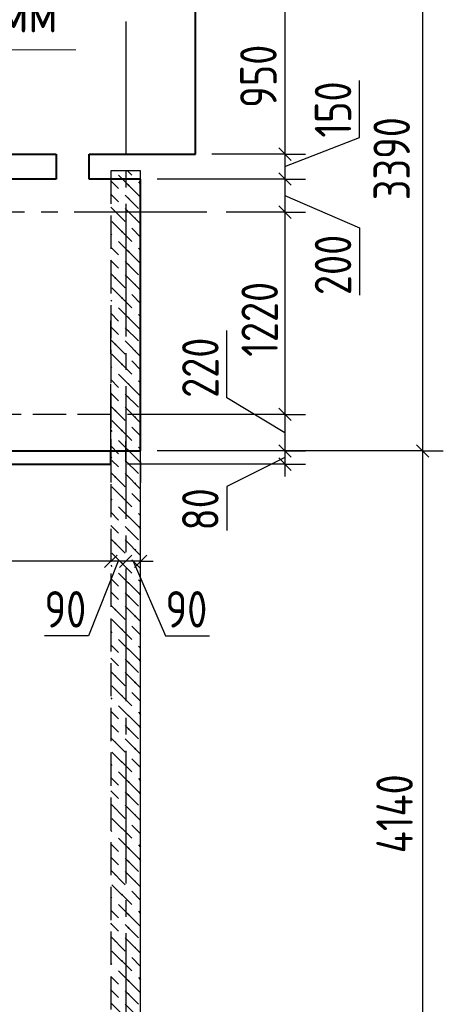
# Model space of a CAD drawing. Header units: millimetres. Extents: x 40580 to 1168286, y -220995 to 81020.
# Tile 21 of 194: x 249499 to 252053, y -109697 to -103757. Entities that reach past the tile are written whole.
import ezdxf

# ---------------------------------------------------------------- set-up
doc = ezdxf.new("R2010")
doc.units = ezdxf.units.MM
for name, pattern in [('______2', [270, 200, -70]), ('______5', [1100, 800, -100, 100, -100]), ('CENTER', [2, 1.25, -0.25, 0.25, -0.25])]:
    doc.linetypes.add(name, pattern=pattern)
for name, color, linetype, lineweight in [('Standard', 7, 'Continuous', 25), ('ОСИ', 7, 'CENTER', 15), ('Основная', 7, 'Continuous', 40), ('Примечания', 7, 'Continuous', 13)]:
    doc.layers.add(name, color=color, linetype=linetype, lineweight=lineweight)
doc.layers.add('ЖБ Балка Нижележащая', color=7, linetype='______2', true_color=0x656565)
doc.layers.add('ЖБ Стена верхний уровень', color=7, linetype='______2', true_color=0x656565)
doc.styles.add('GOST 2.304', font='isocpeur.ttf', dxfattribs={"width": 0.8})
doc.styles.add('GOST 2.304-81', font='txt')

msp = doc.modelspace()

# ---------------------------------------------------------------- hatches: boundary and pattern name
at = {"layer": 'ЖБ Стена верхний уровень', "linetype": 'Continuous', "lineweight": -3, "transparency": 33554687}
for points in [[(250148.7, -104755.3), (250155.2, -104748.8), (250161.7, -104755.3), (250155.2, -104761.8)], [(250148.7, -104835.3), (250155.2, -104828.8), (250161.7, -104835.3), (250155.2, -104841.8)], [(250068.7, -104915.3), (250075.2, -104908.8), (250081.7, -104915.3), (250075.2, -104921.8)], [(250188.7, -104955.3), (250195.2, -104948.8), (250201.7, -104955.3), (250195.2, -104961.8)], [(250108.7, -105035.3), (250115.2, -105028.8), (250121.7, -105035.3), (250115.2, -105041.8)], [(250148.7, -105155.3), (250155.2, -105148.8), (250161.7, -105155.3), (250155.2, -105161.8)], [(250148.7, -105235.3), (250155.2, -105228.8), (250161.7, -105235.3), (250155.2, -105241.8)], [(250068.7, -105315.3), (250075.2, -105308.8), (250081.7, -105315.3), (250075.2, -105321.8)], [(250188.7, -105355.3), (250195.2, -105348.8), (250201.7, -105355.3), (250195.2, -105361.8)], [(250108.7, -105435.3), (250115.2, -105428.8), (250121.7, -105435.3), (250115.2, -105441.8)], [(250148.7, -105555.3), (250155.2, -105548.8), (250161.7, -105555.3), (250155.2, -105561.8)], [(250148.7, -105635.3), (250155.2, -105628.8), (250161.7, -105635.3), (250155.2, -105641.8)], [(250068.7, -105715.3), (250075.2, -105708.8), (250081.7, -105715.3), (250075.2, -105721.8)], [(250188.7, -105755.3), (250195.2, -105748.8), (250201.7, -105755.3), (250195.2, -105761.8)], [(250108.7, -105835.3), (250115.2, -105828.8), (250121.7, -105835.3), (250115.2, -105841.8)], [(250148.7, -105955.3), (250155.2, -105948.8), (250161.7, -105955.3), (250155.2, -105961.8)], [(250148.7, -106035.3), (250155.2, -106028.8), (250161.7, -106035.3), (250155.2, -106041.8)], [(250068.7, -106115.3), (250075.2, -106108.8), (250081.7, -106115.3), (250075.2, -106121.8)], [(250188.7, -106155.3), (250195.2, -106148.8), (250201.7, -106155.3), (250195.2, -106161.8)], [(250108.7, -106235.3), (250115.2, -106228.8), (250121.7, -106235.3), (250115.2, -106241.8)], [(250148.7, -106355.3), (250155.2, -106348.8), (250161.7, -106355.3), (250155.2, -106361.8)], [(250148.7, -106435.3), (250155.2, -106428.8), (250161.7, -106435.3), (250155.2, -106441.8)], [(250068.7, -106515.3), (250075.2, -106508.8), (250081.7, -106515.3), (250075.2, -106521.8)], [(250188.7, -106555.3), (250195.2, -106548.8), (250201.7, -106555.3), (250195.2, -106561.8)], [(250108.7, -106635.3), (250115.2, -106628.8), (250121.7, -106635.3), (250115.2, -106641.8)], [(250148.7, -106755.3), (250155.2, -106748.8), (250161.7, -106755.3), (250155.2, -106761.8)], [(250148.7, -106835.3), (250155.2, -106828.8), (250161.7, -106835.3), (250155.2, -106841.8)], [(250068.7, -106915.3), (250075.2, -106908.8), (250081.7, -106915.3), (250075.2, -106921.8)], [(250188.7, -106955.3), (250195.2, -106948.8), (250201.7, -106955.3), (250195.2, -106961.8)], [(250108.7, -107035.3), (250115.2, -107028.8), (250121.7, -107035.3), (250115.2, -107041.8)], [(250148.7, -107155.3), (250155.2, -107148.8), (250161.7, -107155.3), (250155.2, -107161.8)], [(250148.7, -107235.3), (250155.2, -107228.8), (250161.7, -107235.3), (250155.2, -107241.8)], [(250068.7, -107315.3), (250075.2, -107308.8), (250081.7, -107315.3), (250075.2, -107321.8)], [(250188.7, -107355.3), (250195.2, -107348.8), (250201.7, -107355.3), (250195.2, -107361.8)], [(250108.7, -107435.3), (250115.2, -107428.8), (250121.7, -107435.3), (250115.2, -107441.8)], [(250148.7, -107555.3), (250155.2, -107548.8), (250161.7, -107555.3), (250155.2, -107561.8)], [(250148.7, -107635.3), (250155.2, -107628.8), (250161.7, -107635.3), (250155.2, -107641.8)], [(250068.7, -107715.3), (250075.2, -107708.8), (250081.7, -107715.3), (250075.2, -107721.8)], [(250188.7, -107755.3), (250195.2, -107748.8), (250201.7, -107755.3), (250195.2, -107761.8)], [(250108.7, -107835.3), (250115.2, -107828.8), (250121.7, -107835.3), (250115.2, -107841.8)], [(250148.7, -107955.3), (250155.2, -107948.8), (250161.7, -107955.3), (250155.2, -107961.8)], [(250148.7, -108035.3), (250155.2, -108028.8), (250161.7, -108035.3), (250155.2, -108041.8)], [(250068.7, -108115.3), (250075.2, -108108.8), (250081.7, -108115.3), (250075.2, -108121.8)], [(250188.7, -108155.3), (250195.2, -108148.8), (250201.7, -108155.3), (250195.2, -108161.8)], [(250108.7, -108235.3), (250115.2, -108228.8), (250121.7, -108235.3), (250115.2, -108241.8)], [(250148.7, -108355.3), (250155.2, -108348.8), (250161.7, -108355.3), (250155.2, -108361.8)], [(250148.7, -108435.3), (250155.2, -108428.8), (250161.7, -108435.3), (250155.2, -108441.8)], [(250068.7, -108515.3), (250075.2, -108508.8), (250081.7, -108515.3), (250075.2, -108521.8)], [(250188.7, -108555.3), (250195.2, -108548.8), (250201.7, -108555.3), (250195.2, -108561.8)], [(250108.7, -108635.3), (250115.2, -108628.8), (250121.7, -108635.3), (250115.2, -108641.8)], [(250148.7, -108755.3), (250155.2, -108748.8), (250161.7, -108755.3), (250155.2, -108761.8)], [(250148.7, -108835.3), (250155.2, -108828.8), (250161.7, -108835.3), (250155.2, -108841.8)], [(250068.7, -108915.3), (250075.2, -108908.8), (250081.7, -108915.3), (250075.2, -108921.8)], [(250188.7, -108955.3), (250195.2, -108948.8), (250201.7, -108955.3), (250195.2, -108961.8)], [(250108.7, -109035.3), (250115.2, -109028.8), (250121.7, -109035.3), (250115.2, -109041.8)], [(250148.7, -109155.3), (250155.2, -109148.8), (250161.7, -109155.3), (250155.2, -109161.8)], [(250148.7, -109235.3), (250155.2, -109228.8), (250161.7, -109235.3), (250155.2, -109241.8)], [(250068.7, -109315.3), (250075.2, -109308.8), (250081.7, -109315.3), (250075.2, -109321.8)], [(250188.7, -109355.3), (250195.2, -109348.8), (250201.7, -109355.3), (250195.2, -109361.8)], [(250108.7, -109435.3), (250115.2, -109428.8), (250121.7, -109435.3), (250115.2, -109441.8)], [(250148.7, -109555.3), (250155.2, -109548.8), (250161.7, -109555.3), (250155.2, -109561.8)], [(250148.7, -109635.3), (250155.2, -109628.8), (250161.7, -109635.3), (250155.2, -109641.8)]]:
    msp.add_hatch(color=7, dxfattribs=at).paths.add_polyline_path(points, flags=16)

# ---------------------------------------------------------------- linework, layer by layer
at = {"layer": 'Standard', "color": 7, "linetype": 'Continuous', "lineweight": -3, "transparency": 33554687}
for p, q in [((251548.3, -104468.4), (251548.3, -104124.4)), ((251098.3, -104643.4), (251548.3, -104468.4)), ((251098.3, -104568.4), (251098.3, -104718.4)), ((251098.3, -104718.4), (251098.3, -104918.4)), ((251098.3, -104818.4), (251548.3, -105011.8)), ((251098.3, -104918.4), (251098.3, -106153.4)), ((251548.3, -105011.8), (251548.3, -105418.4)), ((250748.3, -106038.4), (250748.3, -105631.8)), ((251928.3, -105773.4), (251928.3, -110498.4)), ((251098.3, -106248.4), (250748.3, -106038.4)), ((251098.3, -106138.4), (251098.3, -106358.4)), ((251098.3, -106358.4), (251098.3, -106438.4)), ((251098.3, -106398.4), (250748.3, -106572.5)), ((251098.3, -106438.4), (251098.3, -106513.4)), ((250748.3, -106572.5), (250748.3, -106838.4)), ((250093.3, -107024.1), (249914.2, -107474.1)), ((250138.3, -107024.1), (250048.3, -107024.1)), ((250228.3, -107024.1), (250138.3, -107024.1)), ((250183.3, -107024.1), (250378.3, -107474.1)), ((250228.3, -107024.1), (250303.3, -107024.1)), ((249914.2, -107474.1), (249648.3, -107474.1)), ((250378.3, -107474.1), (250644.2, -107474.1))]:
    msp.add_line(p, q, dxfattribs=at)
at = {"layer": 'Standard', "color": 7, "linetype": 'Continuous', "lineweight": 25, "transparency": 33554687}
for p, q in [((251060.8, -104530.9), (251135.8, -104605.9)), ((251060.8, -104680.9), (251135.8, -104755.9)), ((251060.8, -104880.9), (251135.8, -104955.9)), ((251060.8, -106100.9), (251135.8, -106175.9)), ((251060.8, -106320.9), (251135.8, -106395.9)), ((251890.8, -106320.9), (251965.8, -106395.9)), ((251060.8, -106400.9), (251135.8, -106475.9)), ((250085.8, -106986.6), (250010.8, -107061.6)), ((250175.8, -106986.6), (250100.8, -107061.6)), ((250265.8, -106986.6), (250190.8, -107061.6))]:
    msp.add_line(p, q, dxfattribs=at)
at = {"layer": 'Standard', "color": 251, "linetype": 'Continuous', "lineweight": -3, "true_color": 0x656565, "transparency": 33554687}
for p, q in [((251098.3, -104568.4), (250973.3, -104568.4)), ((251098.3, -104568.4), (251223.3, -104568.4)), ((251098.3, -104718.4), (250973.3, -104718.4)), ((251098.3, -104718.4), (251223.3, -104718.4)), ((251098.3, -104918.4), (250973.3, -104918.4)), ((251098.3, -104918.4), (251223.3, -104918.4)), ((250228.3, -106358.4), (250228.3, -105873.4)), ((250048.3, -106424.1), (250048.3, -105953.4)), ((251098.3, -106138.4), (251223.3, -106138.4)), ((250048.3, -106409.1), (250048.3, -106284.1)), ((250138.3, -106424.1), (250138.3, -106299.1)), ((250138.3, -106424.1), (250138.3, -106309.1)), ((250228.3, -106424.1), (250228.3, -106299.1)), ((251098.3, -106358.4), (250973.3, -106358.4)), ((251098.3, -106358.4), (251223.3, -106358.4)), ((251928.3, -106358.4), (251803.3, -106358.4)), ((251928.3, -106358.4), (252053.3, -106358.4)), ((250048.3, -106424.1), (250048.3, -106549.1)), ((250138.3, -106424.1), (250138.3, -106549.1)), ((250228.3, -106424.1), (250228.3, -106549.1)), ((251098.3, -106438.4), (250973.3, -106438.4)), ((251098.3, -106438.4), (251223.3, -106438.4))]:
    msp.add_line(p, q, dxfattribs=at)
at = {"layer": 'Standard', "color": 7, "linetype": 'Continuous', "lineweight": -3, "transparency": 33554687}
for points in [[(251928.3, -102968.4), (251928.3, -104737.7), (251928.3, -104737.7), (251928.3, -105773.4)], [(251098.3, -103618.4), (251098.3, -103683.8), (251098.3, -103683.8), (251098.3, -103766.2), (251098.3, -103766.2), (251098.3, -104568.4)], [(250048.3, -107024.1), (248575.8, -107024.1), (248575.8, -107024.1), (247518.3, -107024.1)]]:
    msp.add_lwpolyline(points, dxfattribs=at)
at = {"layer": 'Standard', "color": 251, "linetype": 'Continuous', "lineweight": -3, "true_color": 0x656565, "transparency": 33554687}
for points in [[(251098.3, -104568.4), (251081.3, -104568.4), (251081.3, -104568.4), (250948.8, -104568.4), (250948.8, -104568.4), (250894.8, -104568.4), (250894.8, -104568.4), (250658.3, -104568.4)], [(251098.3, -104718.4), (251081.3, -104718.4), (251081.3, -104718.4), (250929.8, -104718.4), (250929.8, -104718.4), (250868.1, -104718.4), (250868.1, -104718.4), (250328.3, -104718.4)], [(251098.3, -104918.4), (251081.3, -104918.4), (251081.3, -104918.4), (250904.5, -104918.4), (250904.5, -104918.4), (250832.5, -104918.4), (250832.5, -104918.4), (250743.5, -104918.4)], [(251098.3, -106138.4), (250824.1, -106138.4), (250824.1, -106138.4), (250148.3, -106138.4)], [(251928.3, -106358.4), (251911.3, -106358.4), (251911.3, -106358.4), (250328.3, -106358.4)], [(251098.3, -106358.4), (250796.2, -106358.4), (250796.2, -106358.4), (250328.3, -106358.4)], [(251098.3, -106438.4), (250786.1, -106438.4), (250786.1, -106438.4), (250148.3, -106438.4)], [(250228.3, -112051.8), (250228.3, -109244.1), (250228.3, -109244.1), (250228.3, -106426.8)]]:
    msp.add_lwpolyline(points, dxfattribs=at)
at = {"layer": 'ЖБ Балка Нижележащая', "color": 251, "linetype": '______2', "lineweight": -3, "true_color": 0x656565, "transparency": 33554687}
for p, q in [((250048.3, -105773.4), (250048.3, -105553.4)), ((250048.3, -106138.4), (247518.3, -106138.4))]:
    msp.add_line(p, q, dxfattribs=at)
at = {"layer": 'ЖБ Стена верхний уровень', "color": 251, "linetype": '______2', "lineweight": -3, "true_color": 0x656565, "transparency": 33554687}
for p, q in [((250048.3, -104668.4), (250048.3, -109818.4)), ((250228.3, -104668.4), (250048.3, -104668.4)), ((250228.3, -110498.4), (250228.3, -104668.4))]:
    msp.add_line(p, q, dxfattribs=at)
at = {"layer": 'ЖБ Стена верхний уровень', "color": 9, "linetype": 'Continuous', "lineweight": -3, "true_color": 0xc7c7c7, "transparency": 33554687}
for p, q in [((250215.2, -104815.3), (250095.2, -104695.3)), ((250148.4, -104668.4), (250175.2, -104695.3)), ((250048.3, -104728.3), (250095.2, -104775.3)), ((250215.2, -104735.3), (250228.3, -104748.3)), ((250055.2, -104815.3), (250048.3, -104808.3)), ((250095.2, -104855.3), (250055.2, -104815.3)), ((250135.2, -104815.3), (250215.2, -104895.3)), ((250215.2, -104815.3), (250228.3, -104828.3)), ((250048.3, -104888.3), (250135.2, -104975.3)), ((250135.2, -104895.3), (250228.3, -104988.4)), ((250055.2, -104975.3), (250175.2, -105095.3)), ((250228.3, -105068.3), (250175.2, -105015.3)), ((250048.3, -105048.3), (250055.2, -105055.3)), ((250048.3, -105128.3), (250095.2, -105175.3)), ((250215.2, -105215.3), (250095.2, -105095.3)), ((250215.2, -105135.3), (250228.3, -105148.3)), ((250055.2, -105215.3), (250048.3, -105208.3)), ((250095.2, -105255.3), (250055.2, -105215.3)), ((250135.2, -105215.3), (250215.2, -105295.3)), ((250215.2, -105215.3), (250228.3, -105228.3)), ((250048.3, -105288.3), (250135.2, -105375.3)), ((250135.2, -105295.3), (250228.3, -105388.4)), ((250055.2, -105375.3), (250175.2, -105495.3)), ((250228.3, -105468.3), (250175.2, -105415.3)), ((250048.3, -105448.3), (250055.2, -105455.3)), ((250048.3, -105528.3), (250095.2, -105575.3)), ((250215.2, -105615.3), (250095.2, -105495.3)), ((250215.2, -105535.3), (250228.3, -105548.3)), ((250055.2, -105615.3), (250048.3, -105608.3)), ((250095.2, -105655.3), (250055.2, -105615.3)), ((250135.2, -105615.3), (250215.2, -105695.3)), ((250215.2, -105615.3), (250228.3, -105628.3)), ((250048.3, -105688.3), (250135.2, -105775.3)), ((250135.2, -105695.3), (250228.3, -105788.4)), ((250055.2, -105775.3), (250175.2, -105895.3)), ((250228.3, -105868.3), (250175.2, -105815.3)), ((250048.3, -105848.3), (250055.2, -105855.3)), ((250215.2, -106015.3), (250095.2, -105895.3)), ((250048.3, -105928.3), (250095.2, -105975.3)), ((250215.2, -105935.3), (250228.3, -105948.3)), ((250055.2, -106015.3), (250048.3, -106008.3)), ((250095.2, -106055.3), (250055.2, -106015.3)), ((250135.2, -106015.3), (250215.2, -106095.3)), ((250215.2, -106015.3), (250228.3, -106028.3)), ((250048.3, -106088.3), (250135.2, -106175.3)), ((250135.2, -106095.3), (250228.3, -106188.4)), ((250055.2, -106175.3), (250175.2, -106295.3)), ((250048.3, -106233.3), (250055.2, -106240.3)), ((250228.3, -106268.3), (250175.2, -106215.3)), ((250215.2, -106415.3), (250095.2, -106295.3)), ((250048.3, -106328.3), (250095.2, -106375.3)), ((250215.2, -106335.3), (250228.3, -106348.3)), ((250055.2, -106400.3), (250048.3, -106393.3)), ((250095.2, -106455.3), (250055.2, -106415.3)), ((250135.2, -106415.3), (250215.2, -106495.3)), ((250215.2, -106415.3), (250228.3, -106428.3)), ((250048.3, -106488.3), (250135.2, -106575.3)), ((250135.2, -106495.3), (250228.3, -106588.4)), ((250055.2, -106575.3), (250175.2, -106695.3)), ((250228.3, -106668.3), (250175.2, -106615.3)), ((250048.3, -106648.3), (250055.2, -106655.3)), ((250048.3, -106728.3), (250095.2, -106775.3)), ((250215.2, -106815.3), (250095.2, -106695.3)), ((250215.2, -106735.3), (250228.3, -106748.3)), ((250055.2, -106815.3), (250048.3, -106808.3)), ((250095.2, -106855.3), (250055.2, -106815.3)), ((250135.2, -106815.3), (250215.2, -106895.3)), ((250215.2, -106815.3), (250228.3, -106828.3)), ((250048.3, -106888.3), (250135.2, -106975.3)), ((250135.2, -106895.3), (250228.3, -106988.4)), ((250055.2, -106975.3), (250175.2, -107095.3)), ((250228.3, -107068.3), (250175.2, -107015.3)), ((250048.3, -107048.3), (250055.2, -107055.3)), ((250048.3, -107128.3), (250095.2, -107175.3)), ((250215.2, -107215.3), (250095.2, -107095.3)), ((250215.2, -107135.3), (250228.3, -107148.3)), ((250055.2, -107215.3), (250048.3, -107208.3)), ((250095.2, -107255.3), (250055.2, -107215.3)), ((250135.2, -107215.3), (250215.2, -107295.3)), ((250215.2, -107215.3), (250228.3, -107228.3)), ((250048.3, -107288.3), (250135.2, -107375.3)), ((250135.2, -107295.3), (250228.3, -107388.4)), ((250055.2, -107375.3), (250175.2, -107495.3)), ((250048.3, -107448.3), (250055.2, -107455.3)), ((250228.3, -107468.3), (250175.2, -107415.3)), ((250215.2, -107615.3), (250095.2, -107495.3)), ((250048.3, -107528.3), (250095.2, -107575.3)), ((250215.2, -107535.3), (250228.3, -107548.3)), ((250055.2, -107615.3), (250048.3, -107608.3)), ((250095.2, -107655.3), (250055.2, -107615.3)), ((250135.2, -107615.3), (250215.2, -107695.3)), ((250215.2, -107615.3), (250228.3, -107628.3)), ((250048.3, -107688.3), (250135.2, -107775.3)), ((250135.2, -107695.3), (250228.3, -107788.4)), ((250055.2, -107775.3), (250175.2, -107895.3)), ((250048.3, -107848.3), (250055.2, -107855.3)), ((250228.3, -107868.3), (250175.2, -107815.3)), ((250215.2, -108015.3), (250095.2, -107895.3)), ((250048.3, -107928.3), (250095.2, -107975.3)), ((250215.2, -107935.3), (250228.3, -107948.3)), ((250055.2, -108015.3), (250048.3, -108008.3)), ((250095.2, -108055.3), (250055.2, -108015.3)), ((250135.2, -108015.3), (250215.2, -108095.3)), ((250215.2, -108015.3), (250228.3, -108028.3)), ((250048.3, -108088.3), (250135.2, -108175.3)), ((250135.2, -108095.3), (250228.3, -108188.4)), ((250055.2, -108175.3), (250175.2, -108295.3)), ((250228.3, -108268.3), (250175.2, -108215.3)), ((250048.3, -108248.3), (250055.2, -108255.3)), ((250048.3, -108328.3), (250095.2, -108375.3)), ((250215.2, -108415.3), (250095.2, -108295.3)), ((250215.2, -108335.3), (250228.3, -108348.3)), ((250055.2, -108415.3), (250048.3, -108408.3)), ((250095.2, -108455.3), (250055.2, -108415.3)), ((250135.2, -108415.3), (250215.2, -108495.3)), ((250215.2, -108415.3), (250228.3, -108428.3)), ((250048.3, -108488.3), (250135.2, -108575.3)), ((250135.2, -108495.3), (250228.3, -108588.4)), ((250055.2, -108575.3), (250175.2, -108695.3)), ((250228.3, -108668.3), (250175.2, -108615.3)), ((250048.3, -108648.4), (250055.2, -108655.3)), ((250215.2, -108815.3), (250095.2, -108695.3)), ((250048.3, -108728.4), (250095.2, -108775.3)), ((250215.2, -108735.3), (250228.3, -108748.3)), ((250055.2, -108815.3), (250048.3, -108808.3)), ((250095.2, -108855.3), (250055.2, -108815.3)), ((250135.2, -108815.3), (250215.2, -108895.3)), ((250215.2, -108815.3), (250228.3, -108828.3)), ((250048.3, -108888.3), (250135.2, -108975.3)), ((250135.2, -108895.3), (250228.3, -108988.4)), ((250055.2, -108975.3), (250175.2, -109095.3)), ((250048.3, -109048.4), (250055.2, -109055.3)), ((250228.3, -109068.3), (250175.2, -109015.3)), ((250215.2, -109215.3), (250095.2, -109095.3)), ((250048.3, -109128.4), (250095.2, -109175.3)), ((250215.2, -109135.3), (250228.3, -109148.3)), ((250055.2, -109215.3), (250048.3, -109208.3)), ((250095.2, -109255.3), (250055.2, -109215.3)), ((250135.2, -109215.3), (250215.2, -109295.3)), ((250215.2, -109215.3), (250228.3, -109228.3)), ((250048.3, -109288.3), (250135.2, -109375.3)), ((250135.2, -109295.3), (250228.3, -109388.4)), ((250055.2, -109375.3), (250175.2, -109495.3)), ((250048.3, -109448.4), (250055.2, -109455.3)), ((250228.3, -109468.3), (250175.2, -109415.3)), ((250048.3, -109528.4), (250095.2, -109575.3)), ((250215.2, -109615.3), (250095.2, -109495.3)), ((250215.2, -109535.3), (250228.3, -109548.3)), ((250055.2, -109615.3), (250048.3, -109608.3)), ((250095.2, -109655.3), (250055.2, -109615.3)), ((250135.2, -109615.3), (250215.2, -109695.3)), ((250215.2, -109615.3), (250228.3, -109628.3)), ((250048.3, -109688.3), (250135.2, -109775.3)), ((250135.2, -109695.3), (250228.3, -109788.4))]:
    msp.add_line(p, q, dxfattribs=at)
at = {"layer": 'ОСИ', "color": 8, "linetype": '______5', "lineweight": -3, "transparency": 33554687}
for p, q in [((250138.3, -102668.4), (250138.3, -113118.4)), ((250628.3, -104918.4), (218768.3, -104918.4)), ((250628.3, -104918.4), (218768.3, -104918.4))]:
    msp.add_line(p, q, dxfattribs=at)
at = {"layer": 'Основная', "transparency": 33554687}
for p, q in [((250558.3, -104568.4), (250558.3, -102968.4)), ((249318.3, -104568.4), (249718.3, -104568.4)), ((249718.3, -104568.4), (249718.3, -104718.4)), ((249918.3, -104718.4), (249918.3, -104568.4)), ((249918.3, -104568.4), (250558.3, -104568.4)), ((249718.3, -104718.4), (249318.3, -104718.4)), ((250228.3, -104718.4), (249918.3, -104718.4)), ((250228.3, -106358.4), (250228.3, -104718.4)), ((247518.3, -106358.4), (250228.3, -106358.4)), ((250048.3, -106438.4), (250048.3, -106358.4)), ((247518.3, -106438.4), (250048.3, -106438.4))]:
    msp.add_line(p, q, dxfattribs=at)
at = {"layer": 'Примечания', "color": 7, "linetype": 'Continuous', "lineweight": 13, "transparency": 33554687}
msp.add_lwpolyline([(249837.6, -103938), (246518.3, -103938), (246518.3, -104568.4)], dxfattribs=at)

# ---------------------------------------------------------------- texts
at = {"layer": 'Standard', "color": 7, "linetype": 'Continuous', "lineweight": 25, "transparency": 33554687, "char_height": 220, "attachment_point": 7, "rotation": 90, "style": 'GOST 2.304-81'}
for s, insert, width in [('950', (251048.3, -104288.9), 516.39), ('150', (251498.3, -104468.4), 469.509), ('3390', (251852.1, -104846.2), 657.046), ('200', (251498.3, -105418.4), 531.96), ('1220', (251056, -105790.8), 500.82), ('220', (250698.3, -106038.4), 531.967), ('80', (250698.3, -106838.4), 391.305), ('4140', (251869.5, -108785.8), 657.058)]:
    msp.add_mtext(s, dxfattribs=dict(at, insert=insert, width=width))
at = {"layer": 'Standard', "color": 7, "linetype": 'Continuous', "lineweight": 25, "transparency": 33554687, "char_height": 220, "width": 391.311, "attachment_point": 7, "style": 'GOST 2.304-81'}
for insert in [(249648.3, -107424.1), (250378.3, -107424.1)]:
    msp.add_mtext('90', dxfattribs=dict(at, insert=insert))
at = {"layer": 'Примечания', "color": 7, "linetype": 'Continuous', "lineweight": 25, "transparency": 33554687, "insert": (246764.3, -103901.2), "char_height": 250, "width": 3189.087, "attachment_point": 7, "style": 'GOST 2.304'}
msp.add_mtext('Терморазьем\\~400х150мм', dxfattribs=at)

doc.saveas('drawing.dxf')
